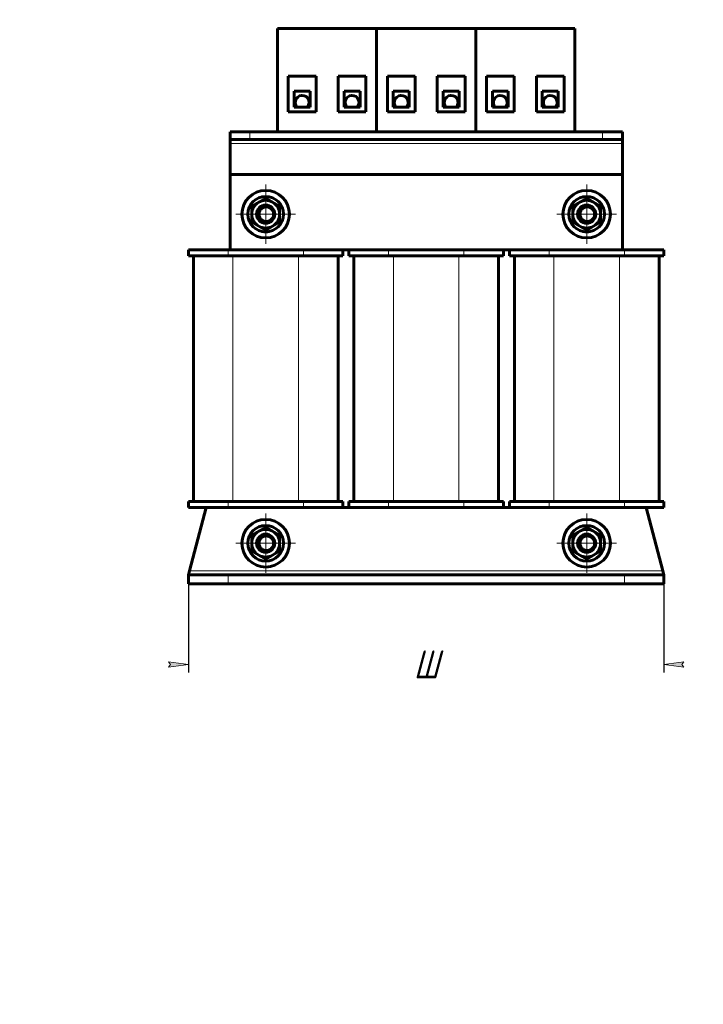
# Model space of a CAD drawing. Header units: millimetres. Extents: x 0 to 297, y 0 to 420.
# Tile 1 of 23: x 0 to 173, y 0 to 248. Entities that reach past the tile are written whole.
import ezdxf

# ---------------------------------------------------------------- set-up
doc = ezdxf.new("R2010")
doc.units = ezdxf.units.MM
for name, pattern in [('K5LT_AXLED', [12, 7.5, -1.5, 1.5, -1.5]), ('K5LT_BASIC', [0]), ('K5LT_THIN', [0])]:
    doc.linetypes.add(name, pattern=pattern)
doc.layers.add('Системный слой', color=7, linetype='Continuous')
doc.styles.add('KDIMTEXTSTYLE', font='GOST_AU.SHX', dxfattribs={"width": 0.96, "oblique": 15, "height": 5})
doc.dimstyles.new('KDIMSTYLE (1.00)', dxfattribs={"dimtxt": 5, "dimasz": 1, "dimexe": 2, "dimexo": 0, "dimgap": 1, "dimtad": 1, "dimtxsty": 'KDIMTEXTSTYLE', "dimsah": 1, "dimcen": 0, "dimdle": 1, "dimadec": 0, "dimazin": 0, "dimtfac": 0.667, "dimtmove": 0, "dimatfit": 3, "dimfxl": 1, "dimtvp": 1, "dimtolj": 1, "dimtzin": 0, "dimarcsym": 0})

# ---------------------------------------------------------------- blocks, each defined once
blk = doc.blocks.new('U0')
at = {"layer": 'Системный слой', "color": 150, "linetype": 'K5LT_BASIC', "lineweight": 60, "true_color": 0x0080ff}
for start, end in [(0, 223.2918075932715), (316.7081924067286, 0)]:
    blk.add_arc((71.27770646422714, 227.4992711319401), 1.75, start, end, dxfattribs=at)
blk = doc.blocks.new('U1')
at = {"layer": 'Системный слой', "color": 150, "linetype": 'K5LT_BASIC', "lineweight": 60, "true_color": 0x0080ff}
for start, end in [(0, 223.2918075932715), (316.7081924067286, 0)]:
    blk.add_arc((83.87770646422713, 227.4992711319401), 1.75, start, end, dxfattribs=at)
blk = doc.blocks.new('U2')
at = {"layer": 'Системный слой', "color": 150, "linetype": 'K5LT_BASIC', "lineweight": 60, "true_color": 0x0080ff}
for start, end in [(0, 223.2918075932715), (316.7081924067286, 0)]:
    blk.add_arc((96.27770646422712, 227.4992711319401), 1.75, start, end, dxfattribs=at)
blk = doc.blocks.new('U3')
at = {"layer": 'Системный слой', "color": 150, "linetype": 'K5LT_BASIC', "lineweight": 60, "true_color": 0x0080ff}
for start, end in [(0, 223.2918075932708), (316.7081924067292, 0)]:
    blk.add_arc((108.8777064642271, 227.4992711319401), 1.75, start, end, dxfattribs=at)
blk = doc.blocks.new('U4')
at = {"layer": 'Системный слой', "color": 150, "linetype": 'K5LT_BASIC', "lineweight": 60, "true_color": 0x0080ff}
for start, end in [(0, 223.2918075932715), (316.7081924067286, 0)]:
    blk.add_arc((121.2777064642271, 227.4992711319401), 1.75, start, end, dxfattribs=at)
blk = doc.blocks.new('U5')
at = {"layer": 'Системный слой', "color": 150, "linetype": 'K5LT_BASIC', "lineweight": 60, "true_color": 0x0080ff}
for start, end in [(0, 223.2918075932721), (316.708192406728, 0)]:
    blk.add_arc((133.8777064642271, 227.4992711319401), 1.75, start, end, dxfattribs=at)
blk = doc.blocks.new('U6')
at = {"layer": 'Системный слой', "color": 150, "linetype": 'K5LT_BASIC', "lineweight": 60, "true_color": 0x0080ff}
for p, q in [((141.3844236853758, 116.2992710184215), (141.4398210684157, 116.7409554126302)), ((141.4398210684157, 116.7409554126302), (141.6015301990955, 117.1557443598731)), ((141.6015301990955, 117.1557443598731), (141.8548596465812, 117.5221188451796)), ((141.4398221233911, 115.8575871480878), (141.3844236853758, 116.2992710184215)), ((141.6015317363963, 115.4427992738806), (141.4398221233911, 115.8575871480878)), ((141.8548596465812, 115.0764234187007), (141.6015317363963, 115.4427992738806))]:
    blk.add_line(p, q, dxfattribs=at)
blk = doc.blocks.new('U7')
at = {"layer": 'Системный слой', "color": 150, "linetype": 'K5LT_BASIC', "lineweight": 60, "true_color": 0x0080ff}
for p, q in [((141.3844236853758, 199.2992710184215), (141.4398210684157, 199.7409554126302)), ((141.4398221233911, 198.8575871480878), (141.3844236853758, 199.2992710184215)), ((141.4398210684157, 199.7409554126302), (141.6015301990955, 200.1557443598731)), ((141.6015317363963, 198.4427992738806), (141.4398221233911, 198.8575871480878)), ((141.6015301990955, 200.1557443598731), (141.8548596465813, 200.5221188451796)), ((141.8548596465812, 198.0764234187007), (141.6015317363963, 198.4427992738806))]:
    blk.add_line(p, q, dxfattribs=at)
blk = doc.blocks.new('U8')
at = {"layer": 'Системный слой', "color": 150, "linetype": 'K5LT_BASIC', "lineweight": 60, "true_color": 0x0080ff}
for p, q in [((83.07770646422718, 125.2992711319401), (81.57770646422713, 125.2992711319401)), ((123.5777064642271, 125.2992711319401), (122.0777064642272, 125.2992711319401))]:
    blk.add_line(p, q, dxfattribs=at)
blk = doc.blocks.new('U9')
at = {"layer": 'Системный слой', "color": 150, "linetype": 'K5LT_BASIC', "lineweight": 60, "true_color": 0x0080ff}
for p, q in [((60.38442368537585, 116.2992710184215), (60.43982106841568, 116.7409554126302)), ((60.43982106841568, 116.7409554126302), (60.60153019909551, 117.1557443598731)), ((60.60153019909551, 117.1557443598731), (60.8548596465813, 117.5221188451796)), ((60.43982212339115, 115.8575871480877), (60.38442368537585, 116.2992710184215)), ((60.60153173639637, 115.4427992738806), (60.43982212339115, 115.8575871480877)), ((60.85485964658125, 115.0764234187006), (60.60153173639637, 115.4427992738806))]:
    blk.add_line(p, q, dxfattribs=at)
blk = doc.blocks.new('U10')
at = {"layer": 'Системный слой', "color": 150, "linetype": 'K5LT_BASIC', "lineweight": 60, "true_color": 0x0080ff}
for p, q in [((60.38442368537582, 199.2992710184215), (60.43982106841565, 199.7409554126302)), ((60.43982212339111, 198.8575871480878), (60.38442368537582, 199.2992710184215)), ((60.43982106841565, 199.7409554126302), (60.60153019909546, 200.1557443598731)), ((60.60153173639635, 198.4427992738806), (60.43982212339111, 198.8575871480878)), ((60.60153019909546, 200.1557443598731), (60.85485964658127, 200.5221188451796)), ((60.85485964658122, 198.0764234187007), (60.60153173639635, 198.4427992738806))]:
    blk.add_line(p, q, dxfattribs=at)
blk = doc.blocks.new('KDIMARROW_01')
at = {"layer": 'Системный слой'}
blk.add_hatch(color=0, dxfattribs=at).paths.add_polyline_path([(-5, -0.6582624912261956), (0, 0), (-5, 0.658262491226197), (-4.5, 5.51091059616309e-16)])
at = {"layer": 'Системный слой', "color": 0, "linetype": 'K5LT_THIN', "lineweight": 18}
for p, q in [((-4.5, 5.51091059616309e-16), (-5, 0.658262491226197)), ((-5, 0.658262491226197), (0, 0)), ((0, 0), (-5, -0.6582624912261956)), ((-5, -0.6582624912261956), (-4.5, 5.51091059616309e-16)), ((0, 0), (-1, 0))]:
    blk.add_line(p, q, dxfattribs=at)
blk = doc.blocks.new('U11')
at = {"layer": 'Системный слой', "color": 30, "linetype": 'K5LT_AXLED', "lineweight": 18, "true_color": 0xff8000}
for q in [(62.07770646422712, 124.2992711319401), (54.07770646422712, 116.2992711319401), (70.07770646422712, 116.2992711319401), (62.07770646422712, 108.2992711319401)]:
    blk.add_line((62.07770646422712, 116.2992711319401), q, dxfattribs=at)
blk = doc.blocks.new('U12')
at = {"layer": 'Системный слой', "color": 30, "linetype": 'K5LT_AXLED', "lineweight": 18, "true_color": 0xff8000}
for q in [(62.07770646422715, 207.2992711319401), (54.07770646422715, 199.2992711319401), (70.07770646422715, 199.2992711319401), (62.07770646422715, 191.2992711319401)]:
    blk.add_line((62.07770646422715, 199.2992711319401), q, dxfattribs=at)
blk = doc.blocks.new('U13')
at = {"layer": 'Системный слой', "color": 30, "linetype": 'K5LT_AXLED', "lineweight": 18, "true_color": 0xff8000}
for q in [(143.0777064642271, 124.2992711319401), (135.0777064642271, 116.2992711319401), (151.0777064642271, 116.2992711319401), (143.0777064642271, 108.2992711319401)]:
    blk.add_line((143.0777064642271, 116.2992711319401), q, dxfattribs=at)
blk = doc.blocks.new('U14')
at = {"layer": 'Системный слой', "color": 30, "linetype": 'K5LT_AXLED', "lineweight": 18, "true_color": 0xff8000}
for q in [(143.0777064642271, 207.2992711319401), (135.0777064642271, 199.2992711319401), (151.0777064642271, 199.2992711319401), (143.0777064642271, 191.2992711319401)]:
    blk.add_line((143.0777064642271, 199.2992711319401), q, dxfattribs=at)

msp = doc.modelspace()

# ---------------------------------------------------------------- linework, layer by layer
at = {"layer": 'Системный слой', "color": 150, "linetype": 'K5LT_BASIC', "lineweight": 60, "true_color": 0x0080ff}
for p, q in [((65.07770646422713, 220.0992711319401), (65.07770646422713, 246.0992711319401)), ((65.07770646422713, 246.0992711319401), (90.07770646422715, 246.0992711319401)), ((90.07770646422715, 220.0992711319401), (90.07770646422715, 246.0992711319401)), ((90.07770646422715, 220.0992711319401), (90.07770646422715, 246.0992711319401)), ((90.07770646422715, 246.0992711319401), (115.0777064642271, 246.0992711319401)), ((115.0777064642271, 220.0992711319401), (115.0777064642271, 246.0992711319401)), ((115.0777064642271, 246.0992711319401), (140.0777064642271, 246.0992711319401)), ((115.0777064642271, 220.0992711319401), (115.0777064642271, 246.0992711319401)), ((140.0777064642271, 220.0992711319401), (140.0777064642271, 246.0992711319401)), ((74.77770646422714, 234.0992711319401), (67.77770646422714, 234.0992711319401)), ((67.77770646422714, 234.0992711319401), (67.77770646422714, 225.0992711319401)), ((74.77770646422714, 225.0992711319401), (74.77770646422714, 234.0992711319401)), ((80.37770646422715, 234.0992711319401), (80.37770646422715, 225.0992711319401)), ((87.37770646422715, 234.0992711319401), (80.37770646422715, 234.0992711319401)), ((87.37770646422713, 225.0992711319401), (87.37770646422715, 234.0992711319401)), ((99.77770646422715, 234.0992711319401), (92.77770646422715, 234.0992711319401)), ((92.77770646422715, 234.0992711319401), (92.77770646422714, 225.0992711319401)), ((99.77770646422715, 225.0992711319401), (99.77770646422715, 234.0992711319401)), ((105.3777064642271, 234.0992711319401), (105.3777064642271, 225.0992711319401)), ((112.3777064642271, 234.0992711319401), (105.3777064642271, 234.0992711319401)), ((112.3777064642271, 225.0992711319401), (112.3777064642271, 234.0992711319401)), ((124.7777064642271, 234.0992711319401), (117.7777064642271, 234.0992711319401)), ((117.7777064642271, 234.0992711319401), (117.7777064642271, 225.0992711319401)), ((124.7777064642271, 225.0992711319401), (124.7777064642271, 234.0992711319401)), ((130.3777064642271, 234.0992711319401), (130.3777064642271, 225.0992711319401)), ((137.3777064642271, 234.0992711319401), (130.3777064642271, 234.0992711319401)), ((137.3777064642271, 225.0992711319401), (137.3777064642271, 234.0992711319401)), ((69.27770646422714, 230.2992711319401), (69.27770646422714, 226.2992711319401)), ((73.27770646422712, 230.2992711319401), (69.27770646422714, 230.2992711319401)), ((73.27770646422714, 226.2992711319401), (73.27770646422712, 230.2992711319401)), ((85.87770646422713, 230.2992711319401), (81.87770646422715, 230.2992711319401)), ((81.87770646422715, 230.2992711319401), (81.87770646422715, 226.2992711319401)), ((85.87770646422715, 226.2992711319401), (85.87770646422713, 230.2992711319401)), ((94.27770646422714, 230.2992711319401), (94.27770646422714, 226.2992711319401)), ((98.27770646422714, 230.2992711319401), (94.27770646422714, 230.2992711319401)), ((98.27770646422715, 226.2992711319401), (98.27770646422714, 230.2992711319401)), ((110.8777064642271, 230.2992711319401), (106.8777064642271, 230.2992711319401)), ((106.8777064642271, 230.2992711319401), (106.8777064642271, 226.2992711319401)), ((110.8777064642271, 226.2992711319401), (110.8777064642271, 230.2992711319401)), ((119.2777064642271, 230.2992711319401), (119.2777064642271, 226.2992711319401)), ((123.2777064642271, 230.2992711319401), (119.2777064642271, 230.2992711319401)), ((123.2777064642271, 226.2992711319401), (123.2777064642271, 230.2992711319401)), ((135.8777064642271, 230.2992711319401), (131.8777064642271, 230.2992711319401)), ((131.8777064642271, 230.2992711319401), (131.8777064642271, 226.2992711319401)), ((135.8777064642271, 226.2992711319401), (135.8777064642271, 230.2992711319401)), ((69.67324556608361, 228.19798797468), (69.27770644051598, 227.2897129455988)), ((69.27770646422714, 226.2992711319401), (73.27770646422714, 226.2992711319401)), ((72.88216736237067, 226.8005542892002), (72.66386663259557, 226.2992711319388)), ((82.18770355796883, 227.9535729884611), (81.87770646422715, 226.8003837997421)), ((81.87770646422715, 226.2992711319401), (85.87770646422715, 226.2992711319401)), ((85.56770937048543, 227.044969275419), (85.36725288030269, 226.2992711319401)), ((94.27770646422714, 226.2992711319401), (98.27770646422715, 226.2992711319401)), ((94.55151709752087, 227.7869693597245), (94.30356739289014, 226.2992711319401)), ((98.00389583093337, 227.2115729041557), (97.85184553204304, 226.2992711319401)), ((106.8777064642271, 226.2992711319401), (110.8777064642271, 226.2992711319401)), ((107.1515239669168, 227.2115316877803), (107.3035673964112, 226.2992711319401)), ((110.6038988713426, 227.7869511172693), (110.8518455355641, 226.2992711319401)), ((119.2777064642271, 226.2992711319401), (123.2777064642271, 226.2992711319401)), ((119.5888470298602, 227.0407367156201), (119.7901589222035, 226.2992711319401)), ((122.966565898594, 227.9578055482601), (123.2777064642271, 226.8118224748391)), ((131.8777064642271, 226.2992711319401), (135.8777064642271, 226.2992711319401)), ((132.2732635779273, 226.8005129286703), (132.4915462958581, 226.2992711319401)), ((135.4821738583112, 228.1979730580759), (135.8777064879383, 227.2897129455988)), ((67.77770646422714, 225.0992711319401), (74.77770646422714, 225.0992711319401)), ((80.37770646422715, 225.0992711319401), (87.37770646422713, 225.0992711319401)), ((92.77770646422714, 225.0992711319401), (99.77770646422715, 225.0992711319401)), ((105.3777064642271, 225.0992711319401), (112.3777064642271, 225.0992711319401)), ((117.7777064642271, 225.0992711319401), (124.7777064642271, 225.0992711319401)), ((130.3777064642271, 225.0992711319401), (137.3777064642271, 225.0992711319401)), ((53.07770646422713, 218.0992711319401), (53.07770646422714, 220.0992711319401)), ((53.07770646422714, 220.0992711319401), (58.07770646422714, 220.0992711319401)), ((58.07770646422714, 220.0992711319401), (147.0777064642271, 220.0992711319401)), ((147.0777064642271, 220.0992711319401), (152.0777064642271, 220.0992711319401)), ((152.0777064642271, 218.0992711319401), (152.0777064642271, 220.0992711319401)), ((53.07770646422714, 217.0992711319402), (53.07770646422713, 218.0992711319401)), ((58.07770646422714, 218.0992711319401), (53.07770646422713, 218.0992711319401)), ((53.07770646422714, 209.2992711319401), (53.07770646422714, 217.0992711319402)), ((58.07770646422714, 218.0992711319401), (147.0777064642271, 218.0992711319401)), ((152.0777064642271, 218.0992711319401), (147.0777064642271, 218.0992711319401)), ((152.0777064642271, 218.0992711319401), (152.0777064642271, 217.0992711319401)), ((152.0777064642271, 217.0992711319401), (152.0777064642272, 209.2992711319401)), ((53.07770646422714, 209.2992711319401), (53.07770646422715, 190.2992711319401)), ((152.0777064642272, 209.2992711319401), (53.07770646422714, 209.2992711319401)), ((152.0777064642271, 190.2992711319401), (152.0777064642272, 209.2992711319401)), ((58.57770646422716, 201.3199970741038), (60.32770646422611, 202.3303600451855)), ((58.57770646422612, 199.29927113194), (58.57770646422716, 201.3199970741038)), ((60.32770646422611, 202.3303600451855), (62.07770646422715, 203.3407230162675)), ((62.07770646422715, 203.3407230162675), (63.82770646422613, 202.3303600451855)), ((63.82770646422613, 202.3303600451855), (65.57770646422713, 201.3199970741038)), ((65.57770646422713, 201.3199970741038), (65.57770646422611, 199.29927113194)), ((139.5777064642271, 201.3199970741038), (141.3277064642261, 202.3303600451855)), ((139.5777064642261, 199.29927113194), (139.5777064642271, 201.3199970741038)), ((141.3277064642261, 202.3303600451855), (143.0777064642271, 203.3407230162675)), ((143.0777064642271, 203.3407230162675), (144.8277064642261, 202.3303600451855)), ((144.8277064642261, 202.3303600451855), (146.5777064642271, 201.3199970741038)), ((146.5777064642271, 201.3199970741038), (146.5777064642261, 199.29927113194)), ((58.57770646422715, 197.2785451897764), (58.57770646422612, 199.29927113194)), ((65.57770646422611, 199.29927113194), (65.57770646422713, 197.2785451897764)), ((139.5777064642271, 197.2785451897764), (139.5777064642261, 199.29927113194)), ((146.5777064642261, 199.29927113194), (146.5777064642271, 197.2785451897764)), ((60.32770646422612, 196.2681822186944), (58.57770646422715, 197.2785451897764)), ((62.07770646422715, 195.2578192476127), (60.32770646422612, 196.2681822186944)), ((63.82770646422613, 196.2681822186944), (62.07770646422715, 195.2578192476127)), ((65.57770646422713, 197.2785451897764), (63.82770646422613, 196.2681822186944)), ((141.3277064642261, 196.2681822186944), (139.5777064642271, 197.2785451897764)), ((143.0777064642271, 195.2578192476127), (141.3277064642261, 196.2681822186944)), ((144.8277064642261, 196.2681822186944), (143.0777064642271, 195.2578192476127)), ((146.5777064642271, 197.2785451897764), (144.8277064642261, 196.2681822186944)), ((42.57770646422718, 188.7992711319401), (42.57770646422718, 190.2992711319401)), ((42.57770646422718, 190.2992711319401), (52.57770646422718, 190.2992711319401)), ((42.57770646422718, 188.7992711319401), (52.57770646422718, 188.7992711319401)), ((43.82770646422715, 126.7992711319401), (43.82770646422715, 188.7992711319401)), ((52.57770646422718, 190.2992711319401), (71.57770646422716, 190.2992711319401)), ((52.57770646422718, 188.7992711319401), (71.57770646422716, 188.7992711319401)), ((71.57770646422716, 190.2992711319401), (81.57770646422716, 190.2992711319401)), ((71.57770646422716, 188.7992711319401), (81.57770646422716, 188.7992711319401)), ((80.32770646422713, 126.7992711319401), (80.32770646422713, 188.7992711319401)), ((81.57770646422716, 188.7992711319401), (81.57770646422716, 190.2992711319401)), ((83.07770646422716, 190.2992711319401), (81.57770646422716, 190.2992711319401)), ((83.07770646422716, 188.7992711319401), (83.07770646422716, 190.2992711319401)), ((83.07770646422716, 190.2992711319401), (93.07770646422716, 190.2992711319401)), ((83.07770646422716, 188.7992711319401), (93.07770646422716, 188.7992711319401)), ((84.32770646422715, 126.7992711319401), (84.32770646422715, 188.7992711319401)), ((93.07770646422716, 190.2992711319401), (112.0777064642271, 190.2992711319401)), ((93.07770646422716, 188.7992711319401), (112.0777064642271, 188.7992711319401)), ((112.0777064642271, 190.2992711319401), (122.0777064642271, 190.2992711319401)), ((112.0777064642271, 188.7992711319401), (122.0777064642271, 188.7992711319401)), ((120.8277064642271, 126.7992711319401), (120.8277064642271, 188.7992711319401)), ((122.0777064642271, 188.7992711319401), (122.0777064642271, 190.2992711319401)), ((123.5777064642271, 190.2992711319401), (122.0777064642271, 190.2992711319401)), ((123.5777064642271, 188.7992711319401), (123.5777064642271, 190.2992711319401)), ((123.5777064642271, 190.2992711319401), (133.5777064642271, 190.2992711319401)), ((123.5777064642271, 188.7992711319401), (133.5777064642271, 188.7992711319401)), ((124.8277064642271, 126.7992711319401), (124.8277064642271, 188.7992711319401)), ((133.5777064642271, 190.2992711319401), (152.5777064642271, 190.2992711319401)), ((133.5777064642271, 188.7992711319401), (152.5777064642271, 188.7992711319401)), ((152.5777064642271, 190.2992711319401), (162.5777064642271, 190.2992711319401)), ((152.5777064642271, 188.7992711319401), (162.5777064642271, 188.7992711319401)), ((161.3277064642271, 126.7992711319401), (161.3277064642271, 188.7992711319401)), ((162.5777064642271, 188.7992711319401), (162.5777064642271, 190.2992711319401)), ((42.57770646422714, 125.2992711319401), (42.57770646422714, 126.7992711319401)), ((42.57770646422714, 126.7992711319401), (52.57770646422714, 126.7992711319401)), ((52.57770646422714, 126.7992711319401), (71.57770646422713, 126.7992711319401)), ((71.57770646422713, 126.7992711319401), (81.57770646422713, 126.7992711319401)), ((81.57770646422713, 125.2992711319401), (81.57770646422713, 126.7992711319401)), ((83.07770646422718, 125.2992711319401), (83.07770646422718, 126.7992711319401)), ((83.07770646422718, 126.7992711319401), (93.07770646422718, 126.7992711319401)), ((93.07770646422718, 126.7992711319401), (112.0777064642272, 126.7992711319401)), ((112.0777064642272, 126.7992711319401), (122.0777064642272, 126.7992711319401)), ((122.0777064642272, 125.2992711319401), (122.0777064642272, 126.7992711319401)), ((123.5777064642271, 125.2992711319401), (123.5777064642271, 126.7992711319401)), ((123.5777064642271, 126.7992711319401), (133.5777064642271, 126.7992711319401)), ((133.5777064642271, 126.7992711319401), (152.5777064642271, 126.7992711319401)), ((152.5777064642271, 126.7992711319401), (162.5777064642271, 126.7992711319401)), ((162.5777064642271, 125.2992711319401), (162.5777064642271, 126.7992711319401)), ((42.57770646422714, 125.2992711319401), (52.57770646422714, 125.2992711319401)), ((47.07770646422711, 125.2992711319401), (42.84241234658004, 109.2992711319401)), ((52.57770646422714, 125.2992711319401), (71.57770646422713, 125.2992711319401)), ((71.57770646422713, 125.2992711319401), (81.57770646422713, 125.2992711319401)), ((83.07770646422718, 125.2992711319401), (93.07770646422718, 125.2992711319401)), ((93.07770646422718, 125.2992711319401), (112.0777064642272, 125.2992711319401)), ((112.0777064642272, 125.2992711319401), (122.0777064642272, 125.2992711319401)), ((123.5777064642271, 125.2992711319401), (133.5777064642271, 125.2992711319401)), ((133.5777064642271, 125.2992711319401), (152.5777064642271, 125.2992711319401)), ((152.5777064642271, 125.2992711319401), (162.5777064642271, 125.2992711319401)), ((162.3130005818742, 109.2992711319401), (158.0777064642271, 125.2992711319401)), ((58.57770646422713, 118.3199970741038), (60.32770646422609, 119.3303600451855)), ((60.32770646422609, 119.3303600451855), (62.07770646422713, 120.3407230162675)), ((62.07770646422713, 120.3407230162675), (63.8277064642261, 119.3303600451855)), ((63.8277064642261, 119.3303600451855), (65.57770646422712, 118.3199970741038)), ((139.5777064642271, 118.3199970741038), (141.3277064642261, 119.3303600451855)), ((141.3277064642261, 119.3303600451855), (143.0777064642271, 120.3407230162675)), ((143.0777064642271, 120.3407230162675), (144.8277064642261, 119.3303600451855)), ((144.8277064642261, 119.3303600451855), (146.5777064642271, 118.3199970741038)), ((58.5777064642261, 116.29927113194), (58.57770646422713, 118.3199970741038)), ((65.57770646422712, 118.3199970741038), (65.5777064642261, 116.29927113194)), ((139.5777064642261, 116.29927113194), (139.5777064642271, 118.3199970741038)), ((146.5777064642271, 118.3199970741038), (146.5777064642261, 116.29927113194)), ((58.57770646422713, 114.2785451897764), (58.5777064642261, 116.29927113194)), ((60.3277064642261, 113.2681822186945), (58.57770646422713, 114.2785451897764)), ((65.57770646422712, 114.2785451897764), (63.8277064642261, 113.2681822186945)), ((65.5777064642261, 116.29927113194), (65.57770646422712, 114.2785451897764)), ((139.5777064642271, 114.2785451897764), (139.5777064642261, 116.29927113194)), ((141.3277064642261, 113.2681822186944), (139.5777064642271, 114.2785451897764)), ((146.5777064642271, 114.2785451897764), (144.8277064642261, 113.2681822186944)), ((146.5777064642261, 116.29927113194), (146.5777064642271, 114.2785451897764)), ((62.07770646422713, 112.2578192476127), (60.3277064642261, 113.2681822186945)), ((63.8277064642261, 113.2681822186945), (62.07770646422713, 112.2578192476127)), ((143.0777064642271, 112.2578192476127), (141.3277064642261, 113.2681822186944)), ((144.8277064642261, 113.2681822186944), (143.0777064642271, 112.2578192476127)), ((42.84241234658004, 109.2992711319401), (42.57770646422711, 108.2992711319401)), ((162.3130005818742, 109.2992711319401), (162.5777064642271, 108.2992711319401)), ((42.57770646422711, 106.0992711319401), (42.57770646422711, 108.2992711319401)), ((42.57770646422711, 108.2992711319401), (52.57770646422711, 108.2992711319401)), ((52.57770646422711, 108.2992711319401), (152.5777064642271, 108.2992711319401)), ((152.5777064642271, 108.2992711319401), (162.5777064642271, 108.2992711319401)), ((162.5777064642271, 106.0992711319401), (162.5777064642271, 108.2992711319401)), ((42.57770646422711, 106.0992711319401), (52.57770646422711, 106.0992711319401)), ((52.57770646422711, 106.0992711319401), (152.5777064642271, 106.0992711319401)), ((152.5777064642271, 106.0992711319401), (162.5777064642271, 106.0992711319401))]:
    msp.add_line(p, q, dxfattribs=at)
at = {"layer": 'Системный слой', "color": 7, "linetype": 'K5LT_THIN', "lineweight": 18}
for p, q in [((58.07770646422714, 218.0992711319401), (58.07770646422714, 220.0992711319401)), ((147.0777064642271, 218.0992711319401), (147.0777064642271, 220.0992711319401)), ((152.0777064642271, 217.0992711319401), (53.07770646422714, 217.0992711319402)), ((52.57770646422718, 188.7992711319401), (52.57770646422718, 190.2992711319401)), ((53.82770646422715, 126.7992711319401), (53.82770646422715, 188.7992711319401)), ((70.32770646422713, 126.7992711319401), (70.32770646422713, 188.7992711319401)), ((71.57770646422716, 188.7992711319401), (71.57770646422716, 190.2992711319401)), ((93.07770646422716, 188.7992711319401), (93.07770646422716, 190.2992711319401)), ((94.32770646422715, 126.7992711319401), (94.32770646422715, 188.7992711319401)), ((110.8277064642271, 126.7992711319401), (110.8277064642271, 188.7992711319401)), ((112.0777064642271, 188.7992711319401), (112.0777064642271, 190.2992711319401)), ((133.5777064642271, 188.7992711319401), (133.5777064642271, 190.2992711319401)), ((134.8277064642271, 126.7992711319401), (134.8277064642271, 188.7992711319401)), ((151.3277064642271, 126.7992711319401), (151.3277064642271, 188.7992711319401)), ((152.5777064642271, 188.7992711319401), (152.5777064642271, 190.2992711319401)), ((52.57770646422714, 125.2992711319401), (52.57770646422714, 126.7992711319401)), ((71.57770646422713, 125.2992711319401), (71.57770646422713, 126.7992711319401)), ((93.07770646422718, 125.2992711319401), (93.07770646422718, 126.7992711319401)), ((112.0777064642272, 125.2992711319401), (112.0777064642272, 126.7992711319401)), ((133.5777064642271, 125.2992711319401), (133.5777064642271, 126.7992711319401)), ((152.5777064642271, 125.2992711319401), (152.5777064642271, 126.7992711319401)), ((162.3130005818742, 109.2992711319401), (42.84241234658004, 109.2992711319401)), ((52.57770646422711, 106.0992711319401), (52.57770646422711, 108.2992711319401)), ((152.5777064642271, 106.0992711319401), (152.5777064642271, 108.2992711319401))]:
    msp.add_line(p, q, dxfattribs=at)
at = {"layer": 'Системный слой', "color": 150, "linetype": 'K5LT_BASIC', "lineweight": 60, "true_color": 0x0080ff}
for centre, radius in [((62.07770646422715, 199.2992711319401), 6), ((62.07770646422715, 199.2992711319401), 4.5), ((143.0777064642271, 199.2992711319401), 6), ((143.0777064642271, 199.2992711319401), 4.5), ((62.07770646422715, 199.2992711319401), 2.3), ((143.0777064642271, 199.2992711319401), 2.3), ((62.07770646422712, 116.2992711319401), 6), ((143.0777064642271, 116.2992711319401), 6), ((62.07770646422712, 116.2992711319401), 4.5), ((143.0777064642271, 116.2992711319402), 4.5), ((62.07770646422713, 116.2992711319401), 2.3), ((143.0777064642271, 116.2992711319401), 2.3)]:
    msp.add_circle(centre, radius, dxfattribs=at)
for centre, radius, start, end in [((62.07770646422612, 199.29927113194), 3.5, 120.0000000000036, 179.9999999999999), ((62.07770646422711, 199.2992711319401), 2, 22.50003147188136, 337.4999685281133), ((62.07770646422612, 199.29927113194), 3.5, 59.99999999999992, 120.0000000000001), ((62.07770646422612, 199.29927113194), 3.5, 0, 59.99999999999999), ((143.0777064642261, 199.29927113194), 3.5, 120.0000000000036, 179.9999999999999), ((143.0777064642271, 199.2992711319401), 2, 22.50003147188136, 337.4999685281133), ((143.0777064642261, 199.29927113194), 3.5, 59.99999999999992, 120.0000000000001), ((143.0777064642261, 199.29927113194), 3.5, 0, 59.99999999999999), ((62.07770646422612, 199.29927113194), 3.5, 180, 240), ((62.07770646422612, 199.29927113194), 3.5, 300.0000000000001, 0), ((62.07770646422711, 199.2992711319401), 2, 337.4999685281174, 22.50003147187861), ((143.0777064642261, 199.29927113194), 3.5, 180, 240), ((143.0777064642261, 199.29927113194), 3.5, 300.0000000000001, 0), ((143.0777064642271, 199.2992711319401), 2, 337.4999685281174, 22.50003147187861), ((62.07770646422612, 199.29927113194), 3.5, 239.9999999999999, 300.0000000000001), ((143.0777064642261, 199.29927113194), 3.5, 239.9999999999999, 300.0000000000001), ((62.0777064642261, 116.29927113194), 3.5, 120.0000000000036, 179.9999999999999), ((62.0777064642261, 116.29927113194), 3.5, 59.99999999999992, 120.0000000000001), ((62.0777064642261, 116.29927113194), 3.5, 0, 59.99999999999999), ((143.0777064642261, 116.29927113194), 3.5, 120.0000000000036, 179.9999999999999), ((143.0777064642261, 116.29927113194), 3.5, 59.99999999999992, 120.0000000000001), ((143.0777064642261, 116.29927113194), 3.5, 0, 59.99999999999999), ((62.07770646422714, 116.2992711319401), 2, 22.50003147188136, 337.4999685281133), ((62.07770646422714, 116.2992711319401), 2, 337.4999685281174, 22.50003147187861), ((143.0777064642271, 116.2992711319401), 2, 22.50003147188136, 337.4999685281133), ((143.0777064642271, 116.2992711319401), 2, 337.4999685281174, 22.50003147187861), ((62.0777064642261, 116.29927113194), 3.5, 180, 240), ((62.0777064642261, 116.29927113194), 3.5, 300.0000000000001, 0), ((143.0777064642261, 116.29927113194), 3.5, 180, 240), ((143.0777064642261, 116.29927113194), 3.5, 300.0000000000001, 0), ((62.0777064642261, 116.29927113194), 3.5, 239.9999999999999, 300.0000000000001), ((143.0777064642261, 116.29927113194), 3.5, 239.9999999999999, 300.0000000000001)]:
    msp.add_arc(centre, radius, start, end, dxfattribs=at)
at = {"layer": 'Системный слой', "color": 7, "linetype": 'K5LT_THIN', "lineweight": 18}
for centre in [(62.07770646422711, 199.2992711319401), (143.0777064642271, 199.2992711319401), (62.07770646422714, 116.2992711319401), (143.0777064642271, 116.2992711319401)]:
    msp.add_arc(centre, 1.7293671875, 134.9999788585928, 225.0000209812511, dxfattribs=at)
at = {"layer": 'Системный слой', "color": 150, "linetype": 'K5LT_BASIC', "lineweight": 60, "true_color": 0x0080ff}
for points, knots in [([(60.85485964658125, 200.5221188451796), (60.89534190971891, 200.5696368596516), (60.98406350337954, 200.6629171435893), (61.10380803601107, 200.7637313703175), (61.22540713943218, 200.8504446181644), (61.35188938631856, 200.9277561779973), (61.51278574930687, 201.0048558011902), (61.68177801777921, 201.0653924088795), (61.84917424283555, 201.1079160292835), (62.00068853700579, 201.1314274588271), (62.13534576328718, 201.1415103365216), (62.25175212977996, 201.1429058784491), (62.36855645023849, 201.1369018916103), (62.48528329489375, 201.1234379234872), (62.60146966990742, 201.1025847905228), (62.71663237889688, 201.0742900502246), (62.84921548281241, 201.0326391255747), (62.99764625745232, 200.9728579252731), (63.15833518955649, 200.8896525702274), (63.28621210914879, 200.807166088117), (63.41584003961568, 200.7099088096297), (63.5470679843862, 200.5942417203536), (63.67873960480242, 200.4493083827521), (63.7903981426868, 200.3001067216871), (63.86726877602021, 200.1765475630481), (63.9111260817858, 200.0934755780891), (63.92546510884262, 200.0646390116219)], [0, 0, 0, 0, 1.734167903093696, 3.571623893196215, 4.341886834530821, 5.882412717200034, 7.685621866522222, 9.291248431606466, 10.86403634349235, 12.4787705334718, 13.54630282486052, 14.61383511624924, 15.7115185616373, 16.79412656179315, 17.87673456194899, 18.98949604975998, 20.08718092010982, 21.73584106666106, 23.43049547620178, 25.10868088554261, 25.95900989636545, 27.93163802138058, 29.96138651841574, 31.39080718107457, 33.10520545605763, 34, 34, 34, 34]), ([(141.8548596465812, 200.5221188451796), (141.8953419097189, 200.5696368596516), (141.9840635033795, 200.6629171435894), (142.1038080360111, 200.7637313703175), (142.2254071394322, 200.8504446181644), (142.3518893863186, 200.9277561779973), (142.5127857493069, 201.0048558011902), (142.6817780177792, 201.0653924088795), (142.8491742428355, 201.1079160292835), (143.0006885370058, 201.1314274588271), (143.1353457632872, 201.1415103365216), (143.25175212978, 201.1429058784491), (143.3685564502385, 201.1369018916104), (143.4852832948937, 201.1234379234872), (143.6014696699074, 201.1025847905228), (143.7166323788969, 201.0742900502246), (143.8492154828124, 201.0326391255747), (143.9976462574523, 200.9728579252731), (144.1583351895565, 200.8896525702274), (144.2862121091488, 200.807166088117), (144.4158400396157, 200.7099088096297), (144.5470679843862, 200.5942417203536), (144.6787396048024, 200.4493083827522), (144.7903981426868, 200.3001067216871), (144.8672687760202, 200.1765475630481), (144.9111260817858, 200.0934755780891), (144.9254651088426, 200.064639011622)], [0, 0, 0, 0, 1.734167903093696, 3.571623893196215, 4.341886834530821, 5.882412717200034, 7.685621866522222, 9.291248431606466, 10.86403634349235, 12.4787705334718, 13.54630282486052, 14.61383511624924, 15.7115185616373, 16.79412656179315, 17.87673456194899, 18.98949604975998, 20.08718092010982, 21.73584106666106, 23.43049547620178, 25.10868088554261, 25.95900989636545, 27.93163802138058, 29.96138651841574, 31.39080718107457, 33.10520545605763, 34, 34, 34, 34]), ([(63.92546510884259, 198.5339032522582), (63.92292032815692, 198.5287863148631), (63.91624601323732, 198.515509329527), (63.90154858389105, 198.4870689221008), (63.87266706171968, 198.4337949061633), (63.81080230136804, 198.3295464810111), (63.71217414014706, 198.1897255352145), (63.57472629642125, 198.0325316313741), (63.42777321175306, 197.8968038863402), (63.29700869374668, 197.7988707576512), (63.16932827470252, 197.7167193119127), (63.02824397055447, 197.6395168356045), (62.85291125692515, 197.5657908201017), (62.67248485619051, 197.5108896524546), (62.53690875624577, 197.483320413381), (62.40099160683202, 197.464537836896), (62.28423362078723, 197.4558491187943), (62.1482014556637, 197.4565014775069), (62.03236044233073, 197.4643894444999), (61.91742962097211, 197.4795713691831), (61.80351933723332, 197.5020683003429), (61.67202318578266, 197.536921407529), (61.52370534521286, 197.5894008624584), (61.35939892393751, 197.6666102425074), (61.21029502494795, 197.7566003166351), (61.06698128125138, 197.8633486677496), (60.95166913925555, 197.9685047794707), (60.88096906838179, 198.0457836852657), (60.85485964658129, 198.0764234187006)], [0, 0, 0, 0, 0.1681580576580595, 0.4372109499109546, 0.9416851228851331, 1.95063346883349, 4.002161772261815, 5.968085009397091, 8.085267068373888, 9.877824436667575, 10.76865997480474, 12.55033105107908, 14.60356197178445, 16.35541981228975, 18.09198719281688, 18.6690230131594, 20.39099741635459, 21.53252095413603, 22.66872362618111, 23.8049262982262, 24.94112897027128, 26.0826523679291, 27.80466936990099, 29.56393088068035, 31.41625294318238, 32.92058096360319, 34.81581742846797, 36, 36, 36, 36]), ([(144.9254651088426, 198.5339032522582), (144.9229203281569, 198.5287863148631), (144.9162460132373, 198.515509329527), (144.9015485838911, 198.4870689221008), (144.8726670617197, 198.4337949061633), (144.8108023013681, 198.3295464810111), (144.7121741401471, 198.1897255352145), (144.5747262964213, 198.0325316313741), (144.427773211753, 197.8968038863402), (144.2970086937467, 197.7988707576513), (144.1693282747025, 197.7167193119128), (144.0282439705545, 197.6395168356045), (143.8529112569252, 197.5657908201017), (143.6724848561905, 197.5108896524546), (143.5369087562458, 197.483320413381), (143.400991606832, 197.464537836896), (143.2842336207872, 197.4558491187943), (143.1482014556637, 197.4565014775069), (143.0323604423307, 197.4643894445), (142.9174296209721, 197.4795713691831), (142.8035193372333, 197.5020683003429), (142.6720231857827, 197.536921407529), (142.5237053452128, 197.5894008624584), (142.3593989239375, 197.6666102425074), (142.2102950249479, 197.7566003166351), (142.0669812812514, 197.8633486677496), (141.9516691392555, 197.9685047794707), (141.8809690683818, 198.0457836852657), (141.8548596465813, 198.0764234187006)], [0, 0, 0, 0, 0.1681580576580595, 0.4372109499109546, 0.9416851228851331, 1.95063346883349, 4.002161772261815, 5.968085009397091, 8.085267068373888, 9.877824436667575, 10.76865997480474, 12.55033105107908, 14.60356197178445, 16.35541981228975, 18.09198719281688, 18.6690230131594, 20.39099741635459, 21.53252095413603, 22.66872362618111, 23.8049262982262, 24.94112897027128, 26.0826523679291, 27.80466936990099, 29.56393088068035, 31.41625294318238, 32.92058096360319, 34.81581742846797, 36, 36, 36, 36]), ([(60.85485964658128, 117.5221188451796), (60.89534190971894, 117.5696368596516), (60.98406350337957, 117.6629171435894), (61.1038080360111, 117.7637313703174), (61.22540713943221, 117.8504446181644), (61.35188938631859, 117.9277561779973), (61.5127857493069, 118.0048558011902), (61.68177801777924, 118.0653924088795), (61.84917424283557, 118.1079160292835), (62.00068853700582, 118.1314274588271), (62.13534576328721, 118.1415103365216), (62.25175212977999, 118.1429058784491), (62.36855645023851, 118.1369018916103), (62.48528329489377, 118.1234379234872), (62.60146966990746, 118.1025847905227), (62.7166323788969, 118.0742900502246), (62.84921548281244, 118.0326391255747), (62.99764625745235, 117.9728579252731), (63.15833518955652, 117.8896525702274), (63.28621210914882, 117.807166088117), (63.4158400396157, 117.7099088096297), (63.54706798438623, 117.5942417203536), (63.67873960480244, 117.4493083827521), (63.79039814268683, 117.3001067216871), (63.86726877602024, 117.1765475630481), (63.91112608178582, 117.0934755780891), (63.92546510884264, 117.0646390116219)], [0, 0, 0, 0, 1.734167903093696, 3.571623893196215, 4.341886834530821, 5.882412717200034, 7.685621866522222, 9.291248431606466, 10.86403634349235, 12.4787705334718, 13.54630282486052, 14.61383511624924, 15.7115185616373, 16.79412656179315, 17.87673456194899, 18.98949604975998, 20.08718092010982, 21.73584106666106, 23.43049547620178, 25.10868088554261, 25.95900989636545, 27.93163802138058, 29.96138651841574, 31.39080718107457, 33.10520545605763, 34, 34, 34, 34]), ([(141.8548596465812, 117.5221188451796), (141.8953419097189, 117.5696368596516), (141.9840635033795, 117.6629171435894), (142.1038080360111, 117.7637313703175), (142.2254071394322, 117.8504446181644), (142.3518893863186, 117.9277561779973), (142.5127857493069, 118.0048558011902), (142.6817780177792, 118.0653924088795), (142.8491742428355, 118.1079160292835), (143.0006885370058, 118.1314274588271), (143.1353457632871, 118.1415103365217), (143.25175212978, 118.1429058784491), (143.3685564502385, 118.1369018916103), (143.4852832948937, 118.1234379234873), (143.6014696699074, 118.1025847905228), (143.7166323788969, 118.0742900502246), (143.8492154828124, 118.0326391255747), (143.9976462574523, 117.9728579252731), (144.1583351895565, 117.8896525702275), (144.2862121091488, 117.807166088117), (144.4158400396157, 117.7099088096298), (144.5470679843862, 117.5942417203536), (144.6787396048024, 117.4493083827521), (144.7903981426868, 117.3001067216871), (144.8672687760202, 117.1765475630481), (144.9111260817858, 117.0934755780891), (144.9254651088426, 117.064639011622)], [0, 0, 0, 0, 1.734167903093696, 3.571623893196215, 4.341886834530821, 5.882412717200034, 7.685621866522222, 9.291248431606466, 10.86403634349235, 12.4787705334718, 13.54630282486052, 14.61383511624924, 15.7115185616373, 16.79412656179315, 17.87673456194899, 18.98949604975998, 20.08718092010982, 21.73584106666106, 23.43049547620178, 25.10868088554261, 25.95900989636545, 27.93163802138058, 29.96138651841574, 31.39080718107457, 33.10520545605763, 34, 34, 34, 34]), ([(63.92546510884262, 115.5339032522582), (63.92292032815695, 115.5287863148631), (63.91624601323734, 115.515509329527), (63.90154858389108, 115.4870689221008), (63.8726670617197, 115.4337949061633), (63.81080230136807, 115.329546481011), (63.7121741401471, 115.1897255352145), (63.57472629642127, 115.0325316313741), (63.42777321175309, 114.8968038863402), (63.2970086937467, 114.7988707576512), (63.16932827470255, 114.7167193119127), (63.0282439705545, 114.6395168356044), (62.85291125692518, 114.5657908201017), (62.67248485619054, 114.5108896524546), (62.53690875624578, 114.4833204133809), (62.40099160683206, 114.464537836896), (62.28423362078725, 114.4558491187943), (62.14820145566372, 114.4565014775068), (62.03236044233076, 114.4643894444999), (61.91742962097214, 114.4795713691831), (61.80351933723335, 114.5020683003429), (61.67202318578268, 114.5369214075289), (61.52370534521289, 114.5894008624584), (61.35939892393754, 114.6666102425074), (61.21029502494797, 114.7566003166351), (61.06698128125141, 114.8633486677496), (60.95166913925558, 114.9685047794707), (60.88096906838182, 115.0457836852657), (60.85485964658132, 115.0764234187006)], [0, 0, 0, 0, 0.1681580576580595, 0.4372109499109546, 0.9416851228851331, 1.95063346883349, 4.002161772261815, 5.968085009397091, 8.085267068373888, 9.877824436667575, 10.76865997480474, 12.55033105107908, 14.60356197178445, 16.35541981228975, 18.09198719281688, 18.6690230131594, 20.39099741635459, 21.53252095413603, 22.66872362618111, 23.8049262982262, 24.94112897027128, 26.0826523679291, 27.80466936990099, 29.56393088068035, 31.41625294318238, 32.92058096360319, 34.81581742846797, 36, 36, 36, 36]), ([(144.9254651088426, 115.5339032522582), (144.9229203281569, 115.5287863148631), (144.9162460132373, 115.515509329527), (144.9015485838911, 115.4870689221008), (144.8726670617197, 115.4337949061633), (144.8108023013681, 115.329546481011), (144.7121741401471, 115.1897255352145), (144.5747262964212, 115.0325316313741), (144.427773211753, 114.8968038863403), (144.2970086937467, 114.7988707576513), (144.1693282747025, 114.7167193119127), (144.0282439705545, 114.6395168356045), (143.8529112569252, 114.5657908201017), (143.6724848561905, 114.5108896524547), (143.5369087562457, 114.483320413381), (143.400991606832, 114.464537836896), (143.2842336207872, 114.4558491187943), (143.1482014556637, 114.4565014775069), (143.0323604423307, 114.4643894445), (142.9174296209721, 114.4795713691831), (142.8035193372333, 114.5020683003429), (142.6720231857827, 114.5369214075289), (142.5237053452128, 114.5894008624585), (142.3593989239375, 114.6666102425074), (142.2102950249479, 114.7566003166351), (142.0669812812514, 114.8633486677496), (141.9516691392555, 114.9685047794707), (141.8809690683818, 115.0457836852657), (141.8548596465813, 115.0764234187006)], [0, 0, 0, 0, 0.1681580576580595, 0.4372109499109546, 0.9416851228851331, 1.95063346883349, 4.002161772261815, 5.968085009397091, 8.085267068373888, 9.877824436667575, 10.76865997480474, 12.55033105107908, 14.60356197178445, 16.35541981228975, 18.09198719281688, 18.6690230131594, 20.39099741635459, 21.53252095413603, 22.66872362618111, 23.8049262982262, 24.94112897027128, 26.0826523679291, 27.80466936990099, 29.56393088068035, 31.41625294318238, 32.92058096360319, 34.81581742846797, 36, 36, 36, 36])]:
    msp.add_open_spline(points, degree=3, knots=knots, dxfattribs=at)

# ---------------------------------------------------------------- block references
at = {"layer": 'Системный слой'}
for name in ['U0', 'U1', 'U2', 'U3', 'U4', 'U5', 'U12', 'U14', 'U10', 'U7', 'U11', 'U8', 'U13', 'U9', 'U6']:
    msp.add_blockref(name, (0, 0), dxfattribs=at)

# ---------------------------------------------------------------- dimensions: what is measured, and where the dimension line sits
at = {"layer": 'Системный слой', "color": 7}
msp.add_linear_dim(base=(42.57770646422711, 85.72383765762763), p1=(162.5777064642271, 106.0992711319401), p2=(42.57770646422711, 106.0992711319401), location=(102.5777064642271, 85.72383765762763), text='\\H7.0;\\W0.965;\\Q15;\\H7.0;\\W0.965;\\Q15;\\Q15;Ш\\Q15;\\H5.00;', dimstyle='KDIMSTYLE (1.00)', override={"dimexo": 0, "dimblk1": 'KDIMARROW_01', "dimblk2": 'KDIMARROW_01', "dimse1": 0, "dimse2": 0, "dimclrt": 7, "dimtolj": 1}, dxfattribs=at).render()

doc.saveas('drawing.dxf')
